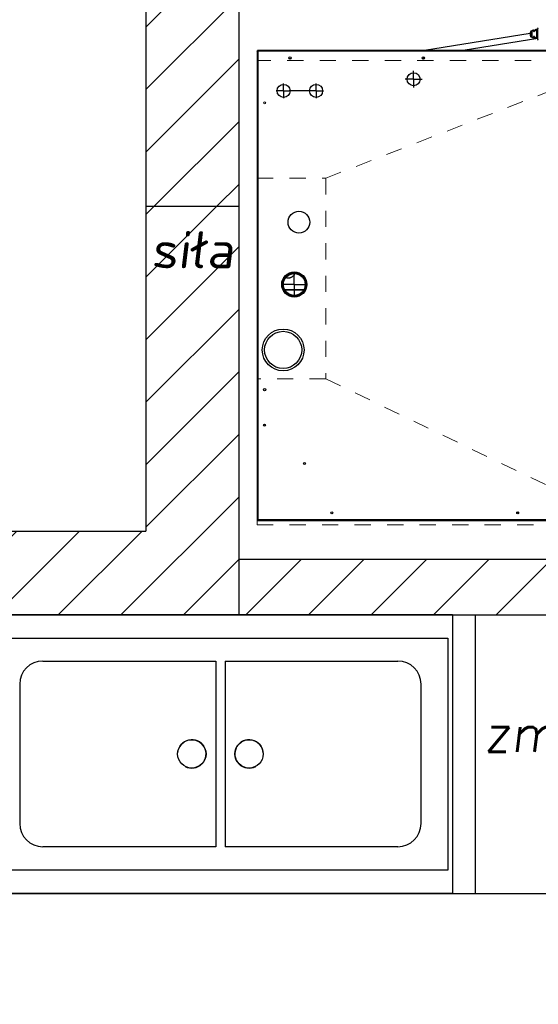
# Model space of a CAD drawing. Header units: millimetres. Extents: x -486876 to 553054, y -140324 to 834178.
# Tile 52 of 155: x -84004 to -82888, y 72804 to 74925. Entities that reach past the tile are written whole.
import ezdxf
from ezdxf.enums import TextEntityAlignment as Align

# ---------------------------------------------------------------- set-up
doc = ezdxf.new("R2010")
doc.units = ezdxf.units.MM
doc.linetypes.add('DASH2', pattern=[0.75, 0.5, -0.25])
doc.linetypes.add('XREF$0$0.5_0.5', pattern=[1, 0.5, -0.5])
doc.layers.add('_XREF', color=252, linetype='DASH2', lineweight=13)
doc.layers.add('XREF$0$ściana nośna', color=8, linetype='Continuous', lineweight=30)
for name, color, linetype in [('XREF$0$DRZWI', 8, 'Continuous'), ('XREF$0$MEBLE', 8, 'Continuous'), ('XREF$0$MEBLE_ŁAZIENKOWE_I_KUCHENNE', 8, 'Continuous'), ('XREF$0$nowe ściany', 8, 'Continuous'), ('XREF$0$WYMIARY', 9, 'Continuous'), ('XREF$0$WYPEŁNIENIA', 8, 'Continuous')]:
    doc.layers.add(name, color=color, linetype=linetype)
doc.layers.add('XREF$0$Wyposażenie', color=7, linetype='Continuous', lineweight=15, true_color=0xc23d77)
doc.styles.add('XREF$0$APLUS', font='arial.ttf', dxfattribs={"width": 0.6})
doc.styles.add('XREF$0$ROMANS', font='romans.shx')
pattern_1 = [(45, (-52999.899, 13162.694), (-6.7351921, 6.7351921), [])]

# ---------------------------------------------------------------- blocks, each defined once
blk = doc.blocks.new('XREF')
at = {"layer": 'XREF$0$WYPEŁNIENIA'}
h = blk.add_hatch(dxfattribs=at)
h.set_pattern_fill('ANSI31', color=256, scale=3)
h.set_pattern_definition(pattern_1)
h.paths.add_polyline_path([(2833.43, 10024.04), (2806.56, 10024.04), (2806.56, 10062.95), (2756.56, 10062.95), (2756.56, 10102.95), (2726.65, 10102.95), (2725.88, 10101.79), (2725.88, 10033.49), (2680.31, 10033.49), (2680.31, 10102.95), (2641.56, 10102.95), (2641.56, 10024.04), (2546.56, 10024.04), (2546.56, 9984.04), (2833.43, 9984.04)])
h.paths.add_polyline_path([(3067, 10024.04), (2833.43, 10024.04), (2833.43, 9984.04), (3067, 9984.04), (3067, 9994.04)])
h.paths.add_polyline_path([(2456.56, 10024.04), (2376.56, 10024.04), (2376.56, 10044.04), (2361.56, 10044.04), (2361.56, 10024.04), (2161.56, 10024.04), (2161.56, 10141.99), (2121.56, 10141.99), (2121.56, 9894.37), (1846.56, 9894.37), (1846.56, 9872.67), (1876.56, 9872.67), (2121.56, 9872.67), (2121.56, 9779.12), (2161.56, 9779.12), (2161.56, 9869.37), (2161.56, 9984.04), (2456.56, 9984.04)])
h.paths.add_polyline_path([(2376.56, 10304.91), (2361.56, 10304.91), (2361.56, 10144.04), (2371.64, 10144.04), (2376.56, 10144.04)])
h.paths.add_polyline_path([(2444.58, 10649.37), (2192.94, 10649.37), (2192.94, 10634.37), (2379.58, 10634.37), (2379.58, 10589.37), (2444.58, 10589.37)])
h.paths.add_polyline_path([(2161.56, 10634.37), (2192.94, 10634.37), (2192.94, 10649.37), (2161.56, 10649.37), (2161.56, 10704.67), (2121.56, 10704.67), (2121.56, 10581.7), (2161.56, 10581.7)])
h.paths.add_polyline_path([(2647.02, 10553.68), (2666.09, 10553.68), (2666.09, 10567.18), (2647.02, 10567.18)], flags=16)
h.paths.add_polyline_path([(2530.53, 10311.91), (2530.53, 10304.91), (2666.56, 10304.91), (2666.56, 10392.95), (2646.56, 10392.95), (2646.56, 10322.95), (2530.53, 10322.95)])
edge = h.paths.add_edge_path()
edge.add_line((2430.53, 10304.91), (2430.53, 10311.91))
edge.add_line((2430.53, 10311.91), (2433.03, 10311.91))
edge.add_line((2433.03, 10311.91), (2430.53, 10314.91))
edge.add_arc((2428.76, 10318.93), 4.39, 293.6835, 426.3165)
edge.add_line((2430.53, 10322.95), (2161.56, 10322.95))
edge.add_line((2161.56, 10322.95), (2161.56, 10418.77))
edge.add_line((2161.56, 10418.77), (2121.56, 10418.77))
edge.add_line((2121.56, 10418.77), (2121.56, 10304.91))
edge.add_line((2121.56, 10304.91), (2430.53, 10304.91))
h.paths.add_polyline_path([(2666.56, 10649.37), (2641.65, 10649.37), (2641.65, 10634.37), (2646.56, 10634.37), (2646.56, 10497.95), (2666.56, 10497.95)])
h = blk.add_hatch(dxfattribs=at)
h.set_pattern_fill('ANSI31', color=256, scale=3)
h.set_pattern_definition(pattern_1)
h.paths.add_polyline_path([(2558.56, 10304.91), (2546.56, 10304.91), (2546.56, 10206.27), (2556.56, 10206.27), (2558.56, 10206.27)])
h.paths.add_polyline_path([(2558.56, 10106.27), (2546.56, 10106.27), (2546.56, 10024.04), (2558.56, 10024.04)])
h.paths.add_polyline_path([(2161.56, 9779.12), (2121.56, 9779.12), (2121.56, 9694.37), (2161.56, 9694.37)])
h.paths.add_polyline_path([(2161.56, 9424.37), (2121.56, 9424.37), (2121.56, 9247.17), (1876.56, 9247.17), (1846.56, 9247.17), (1846.56, 9224.37), (2134.58, 9224.37), (2134.58, 9090.15), (2519.93, 9090.15), (2519.93, 9115.15), (2161.56, 9115.15)])
h.paths.add_polyline_path([(1876.56, 9441.47), (1846.56, 9441.47), (1846.56, 9404.47), (1876.56, 9404.47)])
h.paths.add_polyline_path([(1876.56, 9715.37), (1846.56, 9715.37), (1846.56, 9678.37), (1876.56, 9678.37)])
h.paths.add_polyline_path([(2699.1, 9115.15), (2648.93, 9115.15), (2648.93, 9090.15), (2699.1, 9090.15)])
h.paths.add_polyline_path([(2878.28, 9115.15), (2833.43, 9115.15), (2833.43, 9090.15), (2878.28, 9090.15)])
h.paths.add_polyline_path([(3386.56, 9321.43), (3541.76, 9319.38), (3541.76, 9339.38), (3386.56, 9341.43), (3386.56, 9472.15), (3361.56, 9472.15), (3361.56, 9115.15), (3007.28, 9115.15), (3007.28, 9090.15), (3386.56, 9090.15)])
h.paths.add_polyline_path([(3386.56, 9779.12), (3361.56, 9779.12), (3361.56, 9622.15), (3386.56, 9622.15)])
h.paths.add_polyline_path([(3386.56, 9871.31), (3361.56, 9871.31), (3361.56, 9779.12), (3386.56, 9779.12)])
h.paths.add_polyline_path([(3409.56, 10024.04), (3386.56, 10024.04), (3386.56, 10471.78), (3409.68, 10471.78), (3409.68, 10496.78), (3386.56, 10496.78), (3386.56, 10611.78), (3447.56, 10611.78), (3447.56, 10651.78), (3326.56, 10651.78), (3326.56, 10611.78), (3361.56, 10611.78), (3361.56, 10024.04), (3167, 10024.04), (3167, 9984.04), (3361.56, 9984.04), (3361.56, 9971.31), (3386.56, 9971.31), (3386.56, 9984.04), (3409.56, 9984.04)])
h.paths.add_polyline_path([(3221.56, 10651.78), (3201.56, 10651.78), (3201.56, 10666.78), (3176.56, 10666.78), (3176.56, 10322.95), (3201.56, 10322.95), (3201.56, 10611.78), (3221.56, 10611.78)])
h.paths.add_polyline_path([(2666.56, 10481.33), (2666.56, 10497.95), (2646.56, 10497.95), (2646.56, 10392.95), (2666.56, 10392.95)])
h.paths.add_polyline_path([(2833.43, 10649.37), (2666.56, 10649.37), (2666.56, 10637.37), (2833.43, 10637.37)])
h.paths.add_polyline_path([(2896.56, 10649.37), (2833.56, 10649.37), (2833.56, 10589.37), (2896.56, 10589.37)])
h.paths.add_polyline_path([(2896.56, 10649.37), (2884.56, 10649.37)])
h.paths.add_polyline_path([(3055.46, 10649.37), (2896.56, 10649.37), (2896.56, 10637.37), (3055.46, 10637.37)])
h.paths.add_polyline_path([(3033.87, 10637.37), (3021.87, 10637.37), (3021.87, 10496.71), (3033.87, 10496.71)])
h.paths.add_polyline_path([(3176.56, 10649.37), (3155.46, 10649.37), (3155.46, 10637.37), (3176.56, 10637.37)])
h.paths.add_polyline_path([(2806.56, 10316.91), (2666.56, 10316.91), (2666.56, 10304.91), (2794.56, 10304.91), (2794.56, 10223.94), (2806.56, 10223.94)])
at = {"layer": 'XREF$0$MEBLE', "lineweight": 25, "ltscale": 1.2}
blk.add_line((2717.49, 10304.91), (2717.49, 10244.91), dxfattribs=at)
at = {"layer": 'XREF$0$MEBLE', "ltscale": 1.2}
blk.add_line((2558.56, 10244.91), (2794.56, 10244.91), dxfattribs=at)
at = {"layer": 'XREF$0$MEBLE_ŁAZIENKOWE_I_KUCHENNE'}
for p, q in [((2730, 10430.74), (2729.66, 10430.66)), ((2730.07, 10430.84), (2729.73, 10430.76)), ((2730, 10430.74), (2730.03, 10430.74)), ((2730.09, 10430.84), (2730.07, 10430.84)), ((2730.09, 10430.84), (2730.33, 10430.84)), ((2730.15, 10430.76), (2730.26, 10430.76)), ((2730.23, 10430.68), (2730.25, 10430.72)), ((2730.25, 10430.72), (2730.25, 10430.75)), ((2730.25, 10430.7), (2730.25, 10430.72)), ((2730.25, 10430.72), (2730.25, 10430.72)), ((2730.3, 10430.82), (2730.33, 10430.83)), ((2730.33, 10430.83), (2730.33, 10430.85)), ((2730.33, 10430.85), (2730.33, 10430.85)), ((2730.98, 10431.01), (2730.55, 10431.01)), ((2730.55, 10431.01), (2730.55, 10431.01)), ((2730.98, 10428.83), (2730.98, 10431.25)), ((2729.32, 10430.12), (2706.57, 10426.51)), ((2730.96, 10429.06), (2714.88, 10426.51)), ((2729.44, 10430.58), (2729.32, 10430.34)), ((2729.32, 10430.34), (2729.32, 10430.34)), ((2729.32, 10430.34), (2729.32, 10429.73)), ((2729.32, 10430.34), (2729.32, 10429.73)), ((2729.32, 10429.73), (2729.32, 10429.73)), ((2729.32, 10429.73), (2729.44, 10429.49)), ((2729.46, 10430.63), (2729.33, 10430.39)), ((2729.33, 10429.68), (2729.46, 10429.45)), ((2729.44, 10430.58), (2729.44, 10429.49)), ((2729.66, 10430.66), (2729.66, 10429.41)), ((2729.66, 10429.41), (2730, 10429.34)), ((2729.73, 10429.31), (2729.73, 10429.31)), ((2729.73, 10429.31), (2730.07, 10429.24)), ((2730.03, 10429.34), (2730, 10429.34)), ((2730.09, 10429.24), (2730.07, 10429.24)), ((2730.09, 10429.24), (2730.33, 10429.24)), ((2730.15, 10429.32), (2730.26, 10429.32)), ((2730.25, 10429.35), (2730.24, 10429.39)), ((2730.25, 10429.37), (2730.25, 10429.35)), ((2730.25, 10429.35), (2730.25, 10429.35)), ((2730.25, 10429.32), (2730.25, 10429.35)), ((2730.32, 10429.24), (2730.3, 10429.25)), ((2730.33, 10429.23), (2730.33, 10429.23)), ((2730.55, 10429.07), (2730.55, 10429.07)), ((2730.98, 10429.07), (2730.55, 10429.07)), ((2742.66, 10426.51), (2670.61, 10426.51)), ((2670.61, 10426.51), (2670.61, 10426.41)), ((2670.51, 10426.41), (2670.61, 10426.41)), ((2670.51, 10426.41), (2670.51, 10325.36)), ((2742.56, 10426.31), (2670.71, 10426.31)), ((2670.71, 10426.31), (2670.71, 10325.46)), ((2677.4, 10424.79), (2677.86, 10424.79)), ((2706.1, 10424.79), (2706.3, 10424.79)), ((2706.15, 10424.72), (2706.33, 10424.8)), ((2706.33, 10424.69), (2706.25, 10424.66)), ((2706.33, 10424.64), (2706.31, 10424.68)), ((2706.36, 10424.64), (2706.33, 10424.69)), ((2706.34, 10424.79), (2706.56, 10424.79)), ((2706.36, 10424.78), (2706.4, 10424.75)), ((2704.23, 10420.29), (2702.43, 10420.29)), ((2704.23, 10420.29), (2704.23, 10422.09)), ((2704.23, 10420.29), (2706.03, 10420.29)), ((2704.23, 10420.29), (2704.23, 10418.49)), ((2676.23, 10417.79), (2676.23, 10419.39)), ((2683.23, 10417.79), (2683.23, 10419.39)), ((2676.23, 10417.79), (2674.63, 10417.79)), ((2676.23, 10417.79), (2677.42, 10417.79)), ((2676.23, 10417.79), (2676.23, 10416.19)), ((2683.23, 10417.79), (2677.42, 10417.79)), ((2683.23, 10417.79), (2684.83, 10417.79)), ((2683.23, 10417.79), (2683.23, 10416.19)), ((2677.13, 10377.97), (2677.16, 10377.96)), ((2677.98, 10378.34), (2677.16, 10377.96)), ((2677.79, 10378.31), (2677.31, 10378.09)), ((2677.99, 10378.37), (2677.98, 10378.34)), ((2678.5, 10378.28), (2678.43, 10378.43)), ((2678.53, 10376.09), (2678.53, 10378.79)), ((2678.53, 10378.6), (2678.53, 10378.7)), ((2678.53, 10376.09), (2675.83, 10376.09)), ((2676.87, 10377.52), (2676.8, 10377.66)), ((2678.53, 10376.09), (2681.23, 10376.09)), ((2678.53, 10376.09), (2678.53, 10373.39)), ((2676.47, 10374.97), (2680.6, 10374.97)), ((2676.51, 10374.9), (2680.55, 10374.9)), ((2678.53, 10373.58), (2678.53, 10373.48)), ((2672.23, 10345.61), (2672.23, 10345.97)), ((2726.82, 10326.94), (2726.44, 10326.94)), ((2670.51, 10325.36), (2670.61, 10325.36)), ((2670.61, 10325.26), (2670.61, 10325.36)), ((2670.61, 10325.26), (2742.66, 10325.26)), ((2670.71, 10325.46), (2742.56, 10325.46)), ((2712.62, 10304.91), (2612.62, 10304.91)), ((2712.62, 10304.91), (2712.62, 10244.91)), ((2613.62, 10299.91), (2711.62, 10299.91)), ((2711.62, 10299.91), (2711.62, 10249.91)), ((2624.4, 10294.97), (2661.62, 10294.97)), ((2663.62, 10294.97), (2700.84, 10294.97)), ((2619.4, 10289.97), (2619.4, 10259.97)), ((2705.84, 10259.97), (2705.84, 10289.97)), ((2661.62, 10254.97), (2624.4, 10254.97)), ((2700.84, 10254.97), (2663.62, 10254.97)), ((2711.62, 10249.91), (2613.62, 10249.91)), ((2712.62, 10244.91), (2612.62, 10244.91))]:
    blk.add_line(p, q, dxfattribs=at)
for points in [[(2729.46, 10430.63), (2729.49, 10430.67), (2729.53, 10430.7), (2729.59, 10430.72), (2729.65, 10430.74), (2729.73, 10430.76)], [(2730.25, 10430.75), (2730.27, 10430.79), (2730.3, 10430.82)], [(2730.33, 10430.83), (2730.32, 10430.83), (2730.33, 10430.83)], [(2730.33, 10430.85), (2730.39, 10430.92), (2730.46, 10430.98), (2730.54, 10431.01), (2730.55, 10431.01)], [(2729.73, 10429.31), (2729.65, 10429.33), (2729.59, 10429.35), (2729.53, 10429.38), (2729.49, 10429.41), (2729.46, 10429.45)], [(2730.21, 10430.63), (2730.21, 10430.63), (2730.21, 10430.63), (2730.22, 10430.65), (2730.23, 10430.68)], [(2730.24, 10429.39), (2730.22, 10429.43), (2730.21, 10429.45), (2730.21, 10429.45)], [(2730.3, 10429.25), (2730.27, 10429.28), (2730.25, 10429.32)], [(2730.33, 10429.23), (2730.33, 10429.24), (2730.32, 10429.24)], [(2730.55, 10429.07), (2730.54, 10429.07), (2730.46, 10429.09), (2730.39, 10429.15), (2730.33, 10429.23)], [(2661.62, 10294.97), (2661.62, 10254.97)], [(2663.62, 10294.97), (2663.62, 10254.97)]]:
    blk.add_lwpolyline(points, dxfattribs=at)
at = {"layer": 'XREF$0$MEBLE_ŁAZIENKOWE_I_KUCHENNE', "linetype": 'XREF$0$0.5_0.5', "lineweight": 9, "ltscale": 7}
for points in [[(2670.51, 10424.34), (2670.51, 10324.34), (2750.51, 10324.34), (2750.51, 10424.34)], [(2670.51, 10355.77), (2670.51, 10398.97), (2685.32, 10398.97), (2685.32, 10355.77)]]:
    blk.add_lwpolyline(points, close=True, dxfattribs=at)
for points in [[(2685.32, 10398.97), (2750.51, 10424.34)], [(2685.32, 10355.77), (2750.51, 10324.34)]]:
    blk.add_lwpolyline(points, dxfattribs=at)
at = {"layer": 'XREF$0$MEBLE_ŁAZIENKOWE_I_KUCHENNE'}
for centre, radius in [((2677.63, 10424.89), 0.25), ((2706.33, 10424.89), 0.25), ((2704.23, 10420.29), 1.4), ((2676.23, 10417.79), 1.4), ((2683.23, 10417.79), 1.4), ((2679.53, 10389.49), 2.35), ((2678.53, 10376.09), 2.71), ((2678.53, 10376.09), 2.61), ((2678.53, 10376.09), 2.5), ((2678.53, 10376.09), 2.47), ((2678.53, 10376.09), 2.35), ((2676.13, 10361.99), 4.5), ((2676.13, 10361.99), 4), ((2676.13, 10361.99), 4), ((2672.13, 10353.41), 0.25), ((2672.13, 10345.79), 0.21), ((2680.73, 10337.53), 0.21), ((2686.63, 10326.89), 0.21), ((2726.63, 10326.89), 0.21), ((2656.46, 10274.97), 3.06), ((2668.79, 10274.97), 3.06)]:
    blk.add_circle(centre, radius, dxfattribs=at)
for centre, radius, start, end in [((2731.08, 10431.25), 0.1, 95.7106, 180), ((2731.08, 10428.83), 0.1, 180, 264.2894), ((2678.53, 10376.09), 2.51, 270, 260.8047), ((2624.4, 10289.97), 5, 90, 180), ((2700.84, 10289.97), 5, 0, 90), ((2656.46, 10274.97), 3.06, 242.2027, 175.9934), ((2668.79, 10274.97), 3.06, 4.0066, 297.7973), ((2624.4, 10259.97), 5, 180, 270), ((2700.84, 10259.97), 5, 270, 0)]:
    blk.add_arc(centre, radius, start, end, dxfattribs=at)
for points, start_tangent, end_tangent in [([(2729.73, 10430.76), (2729.72, 10430.76), (2729.69, 10430.74), (2729.67, 10430.7), (2729.66, 10430.66)], (-0.977262, -0.212036), (0.018568, -0.999828)), ([(2730.07, 10430.84), (2730.05, 10430.83), (2730.02, 10430.81), (2730, 10430.78), (2730, 10430.74)], (-0.97719, -0.212365), (0.009276, -0.999957)), ([(2730.03, 10430.74), (2730.03, 10430.78), (2730.05, 10430.81), (2730.09, 10430.83), (2730.12, 10430.84)], (-0.000001, 1), (1, 0)), ([(2730.03, 10430.74), (2730.03, 10430.73), (2730.04, 10430.73), (2730.05, 10430.71), (2730.05, 10430.7)], (1, 0.000309), (0.223612, -0.974678)), ([(2730.05, 10430.7), (2730.06, 10430.72), (2730.09, 10430.74), (2730.11, 10430.75), (2730.15, 10430.76)], (0.349162, 0.937062), (0.989401, 0.14521)), ([(2730.12, 10430.84), (2730.13, 10430.83), (2730.14, 10430.82), (2730.14, 10430.79), (2730.15, 10430.76)], (1, 0.000143), (0.114337, -0.993442)), ([(2730.15, 10430.76), (2730.17, 10430.71), (2730.19, 10430.67), (2730.22, 10430.65)], (0.292535, -0.956255), (0.871413, -0.49055)), ([(2730.25, 10430.7), (2730.25, 10430.72), (2730.26, 10430.73)], (0.219954, 0.97551), (0.610938, 0.791679)), ([(2730.26, 10430.73), (2730.27, 10430.74)], (0.610938, 0.791679), (0.947471, 0.31984)), ([(2730.27, 10430.74), (2730.27, 10430.78), (2730.3, 10430.81), (2730.32, 10430.83)], (-0.028833, 0.999584), (0.897558, 0.440897)), ([(2730.27, 10430.74), (2730.29, 10430.75), (2730.31, 10430.77), (2730.33, 10430.8)], (0.947564, 0.319567), (0.486367, 0.873754)), ([(2730.33, 10430.8), (2730.33, 10430.83), (2730.33, 10430.83)], (-0.151803, 0.988411), (0.250838, 0.968029)), ([(2730.33, 10430.83), (2730.33, 10430.85)], (0.250838, 0.968029), (0.483991, 0.875073)), ([(2730.33, 10430.8), (2730.35, 10430.83)], (0.486328, 0.873776), (0.56223, 0.826981)), ([(2730.35, 10430.84), (2730.37, 10430.86)], (0.580374, 0.81435), (0.656506, 0.754321)), ([(2730.35, 10430.83), (2730.35, 10430.84)], (0.56223, 0.826981), (0.580374, 0.81435)), ([(2730.37, 10430.86), (2730.39, 10430.88), (2730.42, 10430.9), (2730.45, 10430.91), (2730.48, 10430.9), (2730.52, 10430.88), (2730.56, 10430.84), (2730.6, 10430.76), (2730.64, 10430.66), (2730.67, 10430.53), (2730.7, 10430.37), (2730.71, 10430.21), (2730.72, 10430.04), (2730.71, 10429.87), (2730.7, 10429.7), (2730.67, 10429.55), (2730.64, 10429.41), (2730.6, 10429.31), (2730.56, 10429.24)], (0.656506, 0.754321), (-0.58795, -0.808897)), ([(2730.55, 10431.01), (2730.58, 10431), (2730.61, 10430.98), (2730.65, 10430.93), (2730.7, 10430.85), (2730.74, 10430.73), (2730.77, 10430.58), (2730.8, 10430.41), (2730.81, 10430.23), (2730.82, 10430.04), (2730.81, 10429.85), (2730.79, 10429.66), (2730.77, 10429.49), (2730.73, 10429.34), (2730.69, 10429.22), (2730.65, 10429.14), (2730.61, 10429.09), (2730.57, 10429.07), (2730.55, 10429.07)], (0.999955, -0.00944), (-0.999958, -0.009189)), ([(2729.32, 10430.34), (2729.33, 10430.38), (2729.33, 10430.39)], (0, 1), (0.470656, 0.882317)), ([(2729.33, 10430.38), (2729.32, 10430.34)], (-0.304278, -0.952583), (0.002317, -0.999997)), ([(2729.32, 10429.73), (2729.33, 10429.7), (2729.33, 10429.68)], (0, -1), (0.470656, -0.882317)), ([(2729.33, 10429.7), (2729.32, 10429.73)], (-0.304278, 0.952583), (0.002317, 0.999997)), ([(2729.33, 10430.39), (2729.33, 10430.38)], (-0.465164, -0.885225), (-0.304278, -0.952583)), ([(2729.33, 10429.68), (2729.33, 10429.7)], (-0.465164, 0.885225), (-0.304278, 0.952583)), ([(2729.46, 10430.63), (2729.45, 10430.62), (2729.44, 10430.58)], (-0.464479, -0.885584), (0.002317, -0.999997)), ([(2729.47, 10430.61), (2729.44, 10430.58)], (-0.877794, -0.479037), (-0.472785, -0.881178)), ([(2729.44, 10429.49), (2729.47, 10429.47)], (0.472785, -0.881178), (0.877794, -0.479037)), ([(2729.46, 10429.45), (2729.45, 10429.46), (2729.44, 10429.49)], (-0.464417, 0.885616), (0.002317, 0.999997)), ([(2729.48, 10430.61), (2729.47, 10430.61)], (-0.889533, -0.456872), (-0.877794, -0.479037)), ([(2729.47, 10429.47), (2729.48, 10429.47)], (0.877794, -0.479037), (0.889533, -0.456872)), ([(2729.66, 10430.66), (2729.55, 10430.64), (2729.48, 10430.61)], (-0.978078, -0.208241), (-0.889533, -0.456872)), ([(2729.48, 10429.47), (2729.55, 10429.44), (2729.66, 10429.41)], (0.889533, -0.456872), (0.978078, -0.208241)), ([(2729.73, 10429.31), (2729.72, 10429.32), (2729.69, 10429.34), (2729.67, 10429.37), (2729.66, 10429.41)], (-0.977262, 0.212036), (0.018568, 0.999828)), ([(2730.07, 10429.24), (2730.05, 10429.24), (2730.02, 10429.27), (2730, 10429.3), (2730, 10429.34)], (-0.97719, 0.212365), (0.009276, 0.999957)), ([(2730.05, 10429.38), (2730.05, 10429.36), (2730.04, 10429.35), (2730.03, 10429.34), (2730.03, 10429.34)], (-0.223451, -0.974715), (-1, -0.000718)), ([(2730.03, 10429.34), (2730.03, 10429.3), (2730.05, 10429.27), (2730.09, 10429.24)], (0, -1), (0.917938, -0.396724)), ([(2730.05, 10430.7), (2730.07, 10430.63), (2730.09, 10430.58), (2730.12, 10430.55), (2730.15, 10430.54), (2730.18, 10430.55), (2730.2, 10430.58), (2730.22, 10430.62)], (0.22359, -0.974683), (0.361371, 0.932422)), ([(2730.22, 10429.46), (2730.2, 10429.49), (2730.18, 10429.53), (2730.15, 10429.54), (2730.12, 10429.53), (2730.09, 10429.49), (2730.07, 10429.44), (2730.05, 10429.38)], (-0.373305, 0.927709), (-0.223683, -0.974662)), ([(2730.05, 10429.38), (2730.06, 10429.36), (2730.09, 10429.34), (2730.11, 10429.33), (2730.15, 10429.32)], (0.34939, -0.936977), (0.989404, -0.145187)), ([(2730.09, 10429.24), (2730.12, 10429.24)], (0.917938, -0.396724), (1, 0)), ([(2730.15, 10429.32), (2730.14, 10429.28), (2730.14, 10429.26), (2730.13, 10429.24), (2730.12, 10429.24)], (-0.114304, -0.993446), (-1, -0.000529)), ([(2730.22, 10429.43), (2730.19, 10429.41), (2730.17, 10429.37), (2730.15, 10429.32)], (-0.871965, -0.489569), (-0.292559, -0.956248)), ([(2730.22, 10430.65), (2730.22, 10430.64)], (0.871413, -0.49055), (0.897498, -0.441019)), ([(2730.22, 10430.62), (2730.23, 10430.63)], (0.361371, 0.932422), (0.339264, 0.940691)), ([(2730.23, 10429.44), (2730.22, 10429.46)], (-0.339244, 0.940698), (-0.373305, 0.927709)), ([(2730.22, 10429.43), (2730.22, 10429.43)], (-0.897329, -0.441363), (-0.871965, -0.489569)), ([(2730.23, 10430.64), (2730.25, 10430.7)], (0.320632, 0.947204), (0.22005, 0.975489)), ([(2730.23, 10430.63), (2730.23, 10430.64)], (0.339264, 0.940691), (0.320632, 0.947204)), ([(2730.25, 10429.37), (2730.23, 10429.44)], (-0.220028, 0.975493), (-0.339244, 0.940698)), ([(2730.25, 10429.35), (2730.25, 10429.37)], (-0.361761, 0.932271), (-0.220092, 0.975479)), ([(2730.27, 10429.33), (2730.26, 10429.34), (2730.25, 10429.35)], (-0.947726, 0.319086), (-0.361761, 0.932271)), ([(2730.27, 10429.33), (2730.27, 10429.3), (2730.3, 10429.26), (2730.32, 10429.24)], (-0.028779, -0.999586), (0.903144, -0.429337)), ([(2730.33, 10429.28), (2730.31, 10429.3), (2730.29, 10429.32), (2730.27, 10429.33)], (-0.48634, 0.87377), (-0.947529, 0.31967)), ([(2730.33, 10429.28), (2730.33, 10429.25)], (-0.151832, -0.988406), (0.225602, -0.974219)), ([(2730.35, 10429.24), (2730.33, 10429.28)], (-0.56185, 0.827239), (-0.486325, 0.873778)), ([(2730.33, 10429.25), (2730.33, 10429.23)], (0.225602, -0.974219), (0.484078, -0.875025)), ([(2730.37, 10429.22), (2730.35, 10429.24)], (-0.655571, 0.755133), (-0.580441, 0.814302)), ([(2730.35, 10429.24), (2730.35, 10429.24)], (-0.580441, 0.814302), (-0.56185, 0.827239)), ([(2730.56, 10429.24), (2730.52, 10429.19), (2730.48, 10429.17), (2730.45, 10429.17), (2730.42, 10429.18), (2730.39, 10429.19), (2730.37, 10429.22)], (-0.58795, -0.808897), (-0.655571, 0.755133)), ([(2670.64, 10426.49), (2670.61, 10426.51)], (-0.54091, 0.84108), (-1, 0)), ([(2670.67, 10426.41), (2670.64, 10426.49)], (-0.331016, 0.943625), (-0.54091, 0.84108)), ([(2670.53, 10426.38), (2670.51, 10426.41)], (-0.84108, 0.54091), (0, 1)), ([(2670.61, 10426.35), (2670.53, 10426.38)], (-0.943625, 0.331016), (-0.84108, 0.54091)), ([(2670.71, 10426.31), (2670.66, 10426.35), (2670.62, 10426.38), (2670.61, 10426.41)], (-0.843564, 0.537029), (0, 1)), ([(2670.71, 10426.31), (2670.67, 10426.36), (2670.64, 10426.4), (2670.61, 10426.41)], (-0.537029, 0.843564), (-1, 0)), ([(2670.71, 10426.31), (2670.61, 10426.35)], (-0.952891, 0.303314), (-0.943625, 0.331016)), ([(2670.71, 10426.31), (2670.67, 10426.41)], (-0.303314, 0.952891), (-0.331016, 0.943625)), ([(2706.33, 10424.8), (2706.36, 10424.78), (2706.36, 10424.78)], (0.859803, -0.510626), (0.817412, -0.576053)), ([(2706.41, 10424.68), (2706.4, 10424.71), (2706.39, 10424.73), (2706.37, 10424.75), (2706.35, 10424.78), (2706.33, 10424.8)], (-0.324974, 0.945723), (-0.768268, 0.640129)), ([(2706.4, 10424.75), (2706.4, 10424.75), (2706.41, 10424.74), (2706.43, 10424.72), (2706.44, 10424.69)], (0.835489, -0.549508), (0.515576, -0.856844)), ([(2706.41, 10424.68), (2706.4, 10424.71), (2706.4, 10424.73), (2706.4, 10424.74), (2706.4, 10424.75), (2706.4, 10424.75)], (-0.324974, 0.945723), (0.835489, -0.549508)), ([(2706.42, 10424.66), (2706.41, 10424.68)], (-0.341429, 0.939908), (-0.324974, 0.945723)), ([(2706.42, 10424.66), (2706.41, 10424.68)], (-0.230457, 0.973082), (-0.324974, 0.945723)), ([(2706.44, 10424.69), (2706.45, 10424.67)], (0.515576, -0.856844), (0.500797, -0.865565)), ([(2678.5, 10378.28), (2678.51, 10378.23), (2678.51, 10378.18), (2678.49, 10378.12), (2678.45, 10378.05), (2678.4, 10377.99), (2678.33, 10377.92), (2678.25, 10377.85), (2678.15, 10377.78), (2678.05, 10377.71), (2677.94, 10377.65), (2677.83, 10377.59)], (0.422618, -0.906308), (-0.906308, -0.422618)), ([(2677.83, 10377.59), (2677.71, 10377.54), (2677.59, 10377.5), (2677.48, 10377.46), (2677.37, 10377.44), (2677.26, 10377.42), (2677.16, 10377.41), (2677.08, 10377.41), (2677, 10377.43), (2676.94, 10377.45), (2676.9, 10377.48), (2676.87, 10377.52)], (-0.906308, -0.422618), (-0.422618, 0.906308)), ([(2670.53, 10325.4), (2670.51, 10325.36)], (-0.84108, -0.54091), (0, -1)), ([(2670.61, 10325.43), (2670.53, 10325.4)], (-0.943625, -0.331016), (-0.84108, -0.54091)), ([(2670.71, 10325.46), (2670.67, 10325.41), (2670.64, 10325.38), (2670.61, 10325.36)], (-0.537029, -0.843564), (-1, 0)), ([(2670.71, 10325.46), (2670.66, 10325.43), (2670.62, 10325.4), (2670.61, 10325.36)], (-0.843564, -0.537029), (0, -1)), ([(2670.71, 10325.46), (2670.61, 10325.43)], (-0.952891, -0.303314), (-0.943625, -0.331016)), ([(2670.64, 10325.29), (2670.61, 10325.26)], (-0.54091, -0.84108), (-1, 0)), ([(2670.67, 10325.36), (2670.64, 10325.29)], (-0.331016, -0.943625), (-0.54091, -0.84108)), ([(2670.71, 10325.46), (2670.67, 10325.36)], (-0.303314, -0.952891), (-0.331016, -0.943625))]:
    blk.add_spline(points, degree=3, dxfattribs=dict(at, start_tangent=start_tangent, end_tangent=end_tangent))
at = {"layer": 'XREF$0$nowe ściany'}
for p, q in [((2646.56, 10497.95), (2646.56, 10392.95)), ((2666.56, 10497.95), (2666.56, 10392.95)), ((2666.56, 10316.91), (2806.56, 10316.91)), ((2666.56, 10304.91), (2794.56, 10304.91))]:
    blk.add_line(p, q, dxfattribs=at)
at = {"layer": 'XREF$0$Wyposażenie'}
blk.add_line((2672.23, 10414.98), (2672.23, 10415.44), dxfattribs=at)
blk.add_circle((2672.13, 10415.21), 0.25, dxfattribs=at)
at = {"layer": 'XREF$0$ściana nośna'}
for p, q in [((2646.56, 10392.95), (2666.56, 10392.95)), ((2646.56, 10392.95), (2646.56, 10322.95)), ((2666.56, 10392.95), (2666.56, 10304.91)), ((2530.53, 10322.95), (2646.56, 10322.95)), ((2530.53, 10304.91), (2666.56, 10304.91))]:
    blk.add_line(p, q, dxfattribs=at)
at = {"style": 'XREF$0$APLUS'}
blk.add_attdef('165', text='', height=12.94, rotation=90, dxfattribs=at).set_placement((5850.28, 4086.91), align=Align.TOP_CENTER)
blk.add_attdef('70', text='', height=12.94, rotation=90, dxfattribs=at).set_placement((5846.74, 4087.03), align=Align.BOTTOM_CENTER)
at = {"layer": 'XREF$0$DRZWI', "style": 'XREF$0$APLUS'}
for tag, height, p in [('90', 10.59, (3968.05, 17970.78)), ('90', 10.59, (4273.69, 17907.63)), ('90', 10.59, (4647.11, 17907.63)), ('90', 10.59, (4995.74, 17907.63)), ('90', 10.59, (5345.01, 17907.63)), ('90', 8.24, (3625.86, 17450.53)), ('90', 8.24, (4282.58, 17436.64)), ('90', 8.24, (4577.82, 17436.64)), ('90', 8.24, (5003.12, 17436.64)), ('90', 8.24, (5300.95, 17436.64)), ('90', 8.24, (5625.63, 17350.96)), ('110', 12.94, (3772.73, 10725.01)), ('100', 12.94, (3763.85, 10003.38)), ('90', 10.59, (3383.41, 9921.97)), ('83', 10.59, (4118.73, 4184.03))]:
    blk.add_attdef(tag, text='', height=height, dxfattribs=at).set_placement(p, align=Align.BOTTOM_CENTER)
for tag, height, p in [('200', 10.59, (3967.95, 17967.89)), ('200', 10.59, (4273.59, 17904.74)), ('200', 10.59, (4647.01, 17904.74)), ('200', 10.59, (4995.64, 17904.74)), ('200', 10.59, (5344.91, 17904.74)), ('200', 8.24, (3625.86, 17448.28)), ('200', 8.24, (4282.58, 17434.39)), ('200', 8.24, (4577.82, 17434.39)), ('200', 8.24, (5003.12, 17434.39)), ('200', 8.24, (5300.95, 17434.39)), ('200', 8.24, (5625.63, 17348.71)), ('210', 12.94, (3772.6, 10721.48)), ('200', 12.94, (3763.85, 9999.84)), ('200', 10.59, (3383.31, 9919.08)), ('178', 10.59, (4118.62, 4181.14))]:
    blk.add_attdef(tag, text='', height=height, dxfattribs=at).set_placement(p, align=Align.TOP_CENTER)
for tag, height, p in [('205', 10.59, (4204.92, 17787.31)), ('210', 10.59, (5722.65, 17787.31)), ('210', 12.94, (4602.86, 17776.83)), ('210', 12.94, (4951.5, 17776.83)), ('210', 12.94, (5300.98, 17776.83)), ('210', 12.94, (4044.07, 17776.19)), ('210', 12.94, (3579.16, 17557.04)), ('210', 12.94, (3935.88, 17557.04)), ('210', 12.94, (4219.13, 17557.04)), ('210', 12.94, (4633.7, 17557.04)), ('210', 12.94, (4958.43, 17557.04)), ('210', 12.94, (5356.84, 17557.04)), ('210', 12.94, (5615.9, 17557.04)), ('200', 11.76, (4716.1, 10187.15)), ('200', 11.76, (4936.97, 10128.95)), ('200', 11.76, (5363.02, 10117.1)), ('210', 13.53, (3475.75, 9987.9)), ('170', 11.76, (4209.38, 4035.73))]:
    blk.add_attdef(tag, text='', height=height, rotation=90, dxfattribs=at).set_placement(p, align=Align.TOP_CENTER)
for tag, height, p in [('100', 10.59, (5719.75, 17787.41)), ('96', 10.59, (4202.03, 17787.41)), ('100', 12.94, (4599.33, 17776.96)), ('100', 12.94, (4947.96, 17776.96)), ('100', 12.94, (5297.45, 17776.96)), ('100', 12.94, (4040.53, 17776.32)), ('100', 12.94, (3575.63, 17557.16)), ('100', 12.94, (3932.34, 17557.16)), ('100', 12.94, (4215.59, 17557.16)), ('100', 12.94, (4630.17, 17557.16)), ('100', 12.94, (4954.89, 17557.16)), ('100', 12.94, (5353.3, 17557.16)), ('100', 12.94, (5612.36, 17557.16)), ('90', 11.76, (4712.89, 10187.26)), ('90', 11.76, (4933.75, 10129.07)), ('90', 11.76, (5359.81, 10117.21)), ('120', 13.53, (3472.06, 9987.9)), ('90', 11.76, (4206.17, 4035.84))]:
    blk.add_attdef(tag, text='', height=height, rotation=90, dxfattribs=at).set_placement(p, align=Align.BOTTOM_CENTER)
at = {"layer": 'XREF$0$WYMIARY', "char_height": 8, "width": 174.6276, "attachment_point": 1, "style": 'XREF$0$ROMANS'}
for s, insert in [('{\\Q7;siła}', (2647.69, 10387.56)), ('{\\Q7;zmywarka}', (2719.31, 10283.41))]:
    blk.add_mtext(s, dxfattribs=dict(at, insert=insert))

msp = doc.modelspace()

# ---------------------------------------------------------------- block references
at = {"layer": '_XREF', "xscale": 10, "yscale": 10, "zscale": 10}
msp.add_blockref('XREF', (-110198.46986, -29406.42919), dxfattribs=at)

doc.saveas('drawing.dxf')
